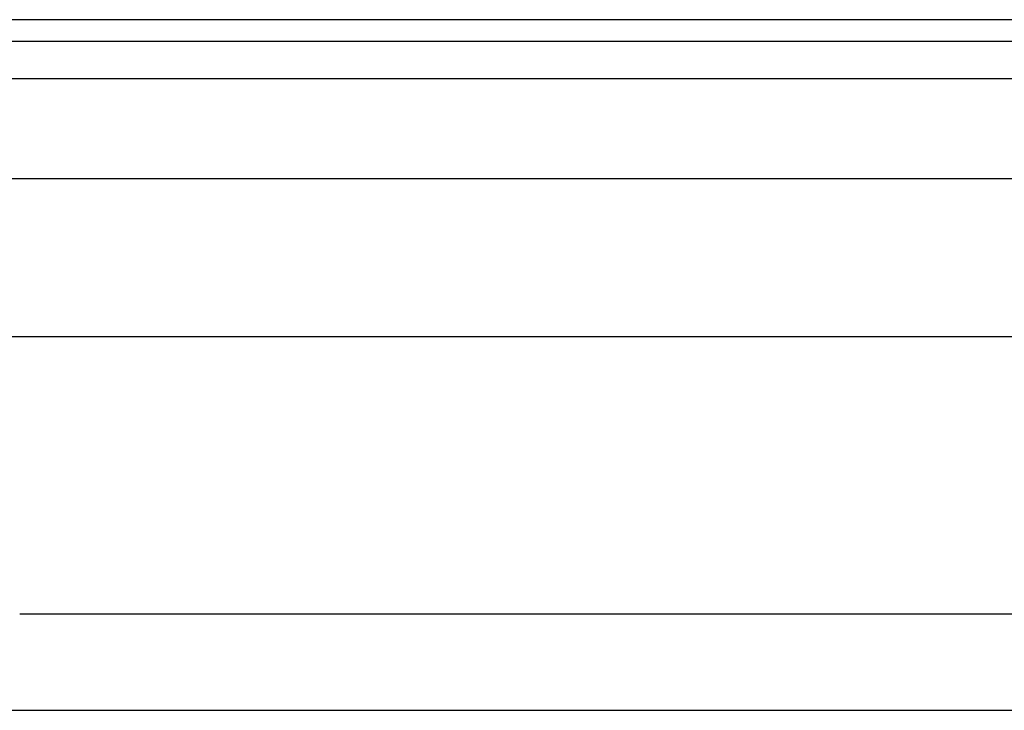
# Model space of a CAD drawing. Header units: inches. Extents: x 0 to 101, y -11 to 66.
# Tile 74 of 118: x 22.8 to 25.81, y 44.91 to 47.02. Entities that reach past the tile are written whole.
import ezdxf

# ---------------------------------------------------------------- set-up
doc = ezdxf.new("R2010")
doc.units = ezdxf.units.IN
doc.header["$LTSCALE"] = 6.067211
doc.header["$MEASUREMENT"] = 0
doc.layers.add('Visible Edges(ANSI)', color=7, linetype='Continuous', lineweight=25)
doc.layers.add('Visible Tangent Edges(ANSI)', color=7, linetype='Continuous', lineweight=25)

msp = doc.modelspace()

# ---------------------------------------------------------------- linework, layer by layer
at = {"layer": 'Visible Edges(ANSI)'}
for p, q in [((29.3559, 47.0183), (5.1814, 47.0183)), ((5.1814, 46.953), (29.3559, 46.953)), ((6.0815, 46.5333), (28.4307, 46.5333)), ((28.4307, 46.0484), (6.0815, 46.0484)), ((22.7997, 45.2023), (25.8787, 45.2023)), ((22.6938, 44.9071), (25.9846, 44.9071))]:
    msp.add_line(p, q, dxfattribs=at)
at = {"layer": 'Visible Tangent Edges(ANSI)'}
msp.add_line((5.1814, 46.8385), (29.3559, 46.8385), dxfattribs=at)

doc.saveas('drawing.dxf')
